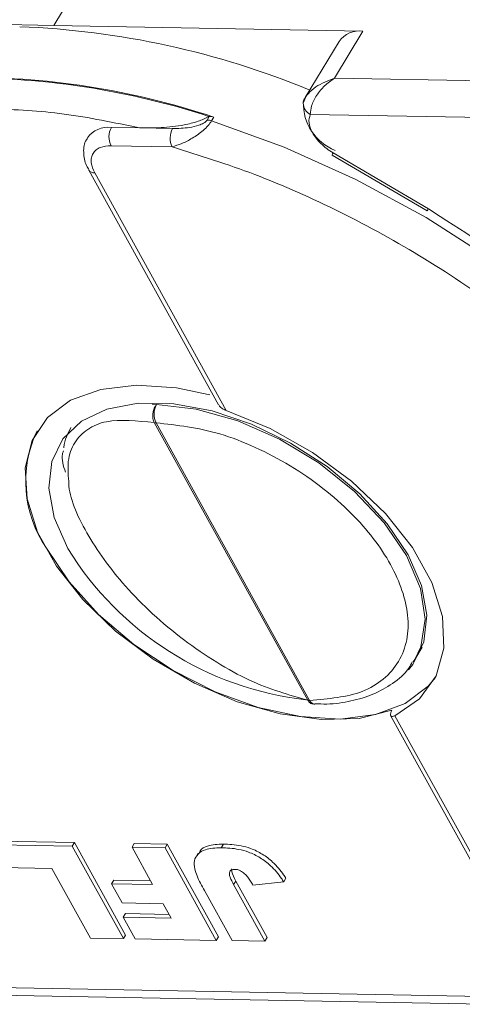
# Model space of a CAD drawing. Header units: millimetres. Extents: x 8853 to 11418, y 45 to 1005.
# Tile 130 of 256: x 9812 to 9827, y 671 to 704. Entities that reach past the tile are written whole.
import ezdxf

# ---------------------------------------------------------------- set-up
doc = ezdxf.new("R2010")
doc.units = ezdxf.units.MM

msp = doc.modelspace()

# ---------------------------------------------------------------- linework, layer by layer
at = {"color": 7, "linetype": 'Continuous', "lineweight": 15}
for p, q in [((9813.409, 704.158), (9814.428, 705.85)), ((9823.724, 703.969), (9813.409, 704.158)), ((9822.778, 702.398), (9823.724, 703.969)), ((9822.926, 703.626), (9821.797, 701.751)), ((9850.859, 701.883), (9822.778, 702.398)), ((9821.816, 701.781), (9821.731, 701.567)), ((9821.966, 701.191), (9850.837, 700.661)), ((9818.598, 701.123), (9818.526, 701.002)), ((9818.584, 701.123), (9818.598, 701.123)), ((9818.748, 701.096), (9818.676, 700.975)), ((9816.274, 700.738), (9815.33, 700.755)), ((9817.372, 700.717), (9816.274, 700.738)), ((9815.319, 700.144), (9817.361, 700.107)), ((9822.733, 699.904), (9825.906, 698.044)), ((9822.697, 699.834), (9825.87, 697.973)), ((9814.577, 699.33), (9818.91, 691.497)), ((9819.156, 691.313), (9814.773, 699.237)), ((9825.87, 697.973), (9825.87, 697.973)), ((9825.906, 698.044), (9826.304, 697.779)), ((9816.687, 691.521), (9816.837, 691.507)), ((9816.762, 690.903), (9821.884, 681.643)), ((9816.824, 690.896), (9821.946, 681.636)), ((9825.455, 683.003), (9825.704, 683.416)), ((9825.455, 683.003), (9825.401, 682.917)), ((9824.646, 681.126), (9828.978, 673.293)), ((9829.174, 673.2), (9824.791, 681.125)), ((9811.306, 676.942), (9814.1, 676.891)), ((9814.027, 676.77), (9814.1, 676.891)), ((9814.1, 676.891), (9815.807, 673.804)), ((9811.234, 676.822), (9814.027, 676.77)), ((9814.027, 676.77), (9815.735, 673.684)), ((9816.094, 676.855), (9816.021, 676.734)), ((9816.708, 675.491), (9816.021, 676.734)), ((9816.021, 676.734), (9817.12, 676.714)), ((9816.094, 676.855), (9817.193, 676.834)), ((9817.12, 676.714), (9817.193, 676.834)), ((9817.12, 676.714), (9818.828, 673.627)), ((9817.193, 676.834), (9818.9, 673.748)), ((9818.23, 676.537), (9818.157, 676.416)), ((9819.067, 676.84), (9818.995, 676.719)), ((9813.349, 676.029), (9811.655, 676.06)), ((9814.635, 673.704), (9813.349, 676.029)), ((9815.407, 675.637), (9815.334, 675.516)), ((9815.407, 675.637), (9816.64, 675.614)), ((9819.41, 675.486), (9819.483, 675.607)), ((9819.483, 675.607), (9820.528, 673.718)), ((9820.054, 675.469), (9821.082, 675.578)), ((9821.155, 675.698), (9821.082, 675.578)), ((9815.689, 674.875), (9815.334, 675.516)), ((9815.334, 675.516), (9816.708, 675.491)), ((9819.356, 673.617), (9818.432, 675.288)), ((9819.41, 675.486), (9820.455, 673.597)), ((9817.063, 674.85), (9815.689, 674.875)), ((9817.329, 674.369), (9817.063, 674.85)), ((9815.799, 674.519), (9815.726, 674.398)), ((9816.125, 673.676), (9815.726, 674.398)), ((9815.726, 674.398), (9817.329, 674.369)), ((9815.799, 674.519), (9817.261, 674.492)), ((9815.735, 673.684), (9814.635, 673.704)), ((9815.807, 673.804), (9815.735, 673.684)), ((9818.828, 673.627), (9816.125, 673.676)), ((9818.9, 673.748), (9818.828, 673.627)), ((9820.455, 673.597), (9819.356, 673.617)), ((9820.528, 673.718), (9820.455, 673.597)), ((9827.729, 671.752), (9798.859, 672.282)), ((9799.541, 672.016), (9828.077, 671.493))]:
    msp.add_line(p, q, dxfattribs=at)
at = {"color": 7, "linetype": 'Continuous', "lineweight": 15, "flags": 128}
for points in [[(9810.471, 704.151), (9811.276, 704.198), (9813.409, 704.158)], [(9818.676, 700.975), (9821.093, 700.095), (9823.489, 699.013), (9825.828, 697.746), (9828.074, 696.314), (9830.193, 694.738), (9832.152, 693.042), (9833.922, 691.252), (9835.475, 689.396), (9836.789, 687.501), (9837.842, 685.596), (9838.619, 683.711), (9839.109, 681.874), (9839.303, 680.113), (9839.199, 678.455), (9838.798, 676.925), (9838.22, 675.728)], [(9824.691, 681.305), (9823.601, 681.035), (9822.342, 680.992), (9820.967, 681.181), (9819.533, 681.592), (9818.099, 682.208), (9816.725, 683.005), (9815.466, 683.949), (9814.375, 685.001), (9813.498, 686.118), (9812.87, 687.253), (9812.517, 688.361), (9812.454, 689.394), (9812.684, 690.31), (9813.196, 691.073), (9813.971, 691.649), (9814.975, 692.015), (9816.168, 692.156), (9817.499, 692.066), (9818.61, 691.835)], [(9813.874, 686.703), (9813.427, 687.734), (9813.247, 688.716), (9813.343, 689.605), (9813.71, 690.362), (9814.333, 690.955), (9815.184, 691.358), (9816.225, 691.553), (9817.412, 691.531), (9818.693, 691.294), (9820.011, 690.851), (9821.309, 690.223), (9822.53, 689.436), (9823.621, 688.525), (9824.534, 687.531), (9825.23, 686.495), (9825.677, 685.464), (9825.857, 684.483), (9825.761, 683.594), (9825.394, 682.836), (9825.244, 682.652)], [(9816.837, 691.507), (9818.159, 691.355), (9819.549, 690.964), (9820.938, 690.355), (9822.257, 689.557), (9823.441, 688.611), (9824.431, 687.563), (9825.177, 686.465), (9825.642, 685.373), (9825.803, 684.341), (9825.652, 683.419), (9825.455, 683.003)], [(9824.791, 681.125), (9825.616, 681.689), (9826.169, 682.453), (9826.426, 683.381), (9826.377, 684.435), (9826.022, 685.569), (9825.379, 686.732), (9824.474, 687.876), (9823.347, 688.949), (9822.046, 689.907), (9820.629, 690.706), (9819.156, 691.313)], [(9813.169, 686.716), (9813.922, 685.589), (9814.905, 684.504), (9816.079, 683.504), (9817.394, 682.63), (9818.798, 681.92), (9820.233, 681.401), (9821.64, 681.094), (9822.962, 681.013), (9824.144, 681.161), (9825.138, 681.532), (9825.903, 682.109), (9826.144, 682.403)], [(9822.114, 681.507), (9822.121, 681.506), (9822.122, 681.506)]]:
    msp.add_lwpolyline(points, dxfattribs=at)
at = {"color": 7, "linetype": 'Continuous', "lineweight": 15}
for centre, radius, start, end in [((9812.755, 691.965), 13.986, 83.1286, 118.7016), ((9811.193, 675.987), 28.151, 67.5371, 87.804), ((9823.613, 703.128), 0.848, 82.5057, 144.0767), ((9810.652, 677.026), 25.395, 71.4087, 91.0234), ((9810.473, 676.202), 26.208, 71.9714, 88.2611), ((9822.024, 701.553), 0.294, 149.1512, 176.8961), ((9822.156, 701.571), 0.425, 180.3829, 243.5499), ((9823.426, 701.558), 1.692, 178.483, 248.0648), ((9818.509, 700.474), 0.528, 71.6419, 88.2358), ((9818.582, 700.595), 0.528, 71.6419, 88.2358), ((9815.221, 699.913), 0.849, 82.6007, 144.4856), ((9815.914, 700.439), 0.664, 151.5519, 206.3409), ((9817.956, 700.401), 0.664, 151.5519, 206.3409), ((9823.074, 699.683), 0.406, 146.9839, 158.2086), ((9814.756, 699.455), 0.218, 215.3239, 274.512), ((9826.247, 697.823), 0.406, 146.9839, 158.2086), ((9817.424, 691.189), 0.668, 151.5069, 205.9754), ((9816.829, 691.248), 0.352, 259.0562, 269.1925), ((9816.384, 688.946), 3.913, 154.4601, 214.7449), ((9823.042, 692.357), 10.771, 211.6586, 263.4772), ((9821.951, 681.988), 0.352, 259.0562, 269.1925), ((9822.149, 681.727), 0.223, 203.9414, 260.7886)]:
    msp.add_arc(centre, radius, start, end, dxfattribs=at)
for points, knots in [([(9821.772, 701.703), (9821.81, 701.766), (9821.895, 701.904), (9822.211, 702.179), (9822.556, 702.312), (9822.778, 702.398)], [0, 0, 0, 0, 0.2270668, 0.5015953, 1, 1, 1, 1]), ([(9822.778, 702.398), (9822.662, 702.317), (9822.433, 702.156), (9822.167, 701.83), (9821.99, 701.481), (9821.974, 701.283), (9821.966, 701.191)], [0, 0, 0, 0, 0.251519, 0.501784, 0.765632, 1, 1, 1, 1]), ([(9816.274, 700.738), (9816.512, 700.737), (9816.991, 700.737), (9817.574, 700.8), (9817.992, 700.89), (9818.207, 700.952), (9818.408, 701.026), (9818.525, 701.09), (9818.584, 701.123)], [0, 0, 0, 0, 0.3267332, 0.6580016, 0.7533566, 0.8496275, 0.9236027, 1, 1, 1, 1]), ([(9818.676, 700.975), (9818.639, 700.922), (9818.562, 700.812), (9818.396, 700.654), (9818.215, 700.513), (9817.975, 700.357), (9817.677, 700.206), (9817.466, 700.14), (9817.361, 700.107)], [0, 0, 0, 0, 0.119802, 0.251168, 0.367952, 0.501326, 0.749781, 1, 1, 1, 1]), ([(9818.526, 701.002), (9818.519, 700.993), (9818.507, 700.974), (9818.468, 700.937), (9818.384, 700.881), (9818.199, 700.806), (9817.84, 700.726), (9817.559, 700.721), (9817.372, 700.717)], [0, 0, 0, 0, 0.02892, 0.058841, 0.126521, 0.252272, 0.502811, 1, 1, 1, 1]), ([(9822.039, 700.578), (9822.077, 700.516), (9822.154, 700.391), (9822.32, 700.212), (9822.512, 700.044), (9822.659, 699.951), (9822.733, 699.904)], [0, 0, 0, 0, 0.249887, 0.499995, 0.749887, 1, 1, 1, 1]), ([(9814.539, 700.398), (9814.524, 700.381), (9814.417, 700.254), (9814.387, 699.916), (9814.445, 699.571), (9814.557, 699.382), (9814.586, 699.332)], [0, 0, 0, 0, 0.059964, 0.4522506, 0.8571976, 1, 1, 1, 1]), ([(9814.773, 699.237), (9814.723, 699.354), (9814.646, 699.533), (9814.658, 699.746), (9814.713, 699.891), (9814.815, 700.008), (9814.998, 700.119), (9815.193, 700.134), (9815.319, 700.144)], [0, 0, 0, 0, 0.239443, 0.369607, 0.5, 0.630164, 0.760557, 1, 1, 1, 1]), ([(9817.361, 700.107), (9818.281, 699.818), (9820.154, 699.231), (9822.998, 697.961), (9825.821, 696.404), (9828.52, 694.571), (9830.994, 692.535), (9833.147, 690.37), (9834.954, 688.161), (9835.843, 686.683), (9836.28, 685.956)], [0, 0, 0, 0, 0.119843, 0.244, 0.371208, 0.5, 0.628792, 0.756, 0.880157, 1, 1, 1, 1]), ([(9826.304, 697.779), (9827.445, 697.055), (9829.888, 695.506), (9833.173, 692.655), (9836.018, 689.496), (9838.093, 686.47), (9838.842, 684.583), (9839.168, 683.763)], [0, 0, 0, 0, 0.190079, 0.407052, 0.624026, 0.836613, 1, 1, 1, 1]), ([(9816.762, 690.903), (9816.744, 690.946), (9816.716, 691.012), (9816.708, 691.121), (9816.713, 691.224), (9816.739, 691.33), (9816.783, 691.432), (9816.818, 691.481), (9816.837, 691.507)], [0, 0, 0, 0, 0.24166, 0.368694, 0.499829, 0.705384, 0.84166, 1, 1, 1, 1]), ([(9818.914, 691.5), (9818.923, 691.483), (9818.948, 691.431), (9819.033, 691.364), (9819.116, 691.329), (9819.156, 691.313)], [0, 0, 0, 0, 0.203309, 0.617373, 1, 1, 1, 1]), ([(9813.906, 688.953), (9813.889, 689.181), (9813.852, 689.671), (9814.075, 690.258), (9814.51, 690.705), (9815.314, 691.057), (9816.192, 690.964), (9816.762, 690.903)], [0, 0, 0, 0, 0.151946, 0.327722, 0.504124, 0.677381, 1, 1, 1, 1]), ([(9813.748, 690.067), (9813.748, 690.069), (9813.745, 690.208), (9813.828, 690.433), (9813.928, 690.638), (9813.979, 690.74)], [0, 0, 0, 0, 0.008649, 0.505604, 1, 1, 1, 1]), ([(9816.824, 690.896), (9817.523, 690.819), (9818.597, 690.701), (9820.142, 690.098), (9821.312, 689.485), (9822.404, 688.733), (9823.632, 687.646), (9824.769, 686.167), (9825.262, 684.7), (9825.222, 683.637), (9824.949, 682.91), (9824.439, 682.328), (9823.536, 681.77), (9822.572, 681.689), (9821.946, 681.636)], [0, 0, 0, 0, 0.119771, 0.184208, 0.25, 0.315792, 0.380229, 0.5, 0.619771, 0.684208, 0.75, 0.815792, 0.880229, 1, 1, 1, 1]), ([(9813.731, 689.961), (9813.718, 689.925), (9813.645, 689.728), (9813.73, 689.464), (9813.799, 689.249)], [0, 0, 0, 0, 0.183496, 1, 1, 1, 1]), ([(9821.884, 681.643), (9821.248, 681.821), (9820.272, 682.094), (9818.833, 682.891), (9817.733, 683.641), (9816.697, 684.508), (9815.513, 685.706), (9814.427, 687.233), (9813.91, 688.441), (9813.906, 688.925), (9813.906, 688.953)], [0, 0, 0, 0, 0.1927103, 0.2962024, 0.401573, 0.5065697, 0.609032, 0.7986659, 0.9882998, 1, 1, 1, 1]), ([(9822.115, 681.52), (9822.251, 681.516), (9822.678, 681.501), (9823.338, 681.601), (9824.085, 681.821), (9824.733, 682.192), (9825.181, 682.563), (9825.334, 682.849), (9825.371, 682.919)], [0, 0, 0, 0, 0.093633, 0.294496, 0.499289, 0.709533, 0.929459, 1, 1, 1, 1]), ([(9822.046, 681.516), (9822.037, 681.518), (9822.008, 681.522), (9821.948, 681.555), (9821.909, 681.608), (9821.884, 681.643)], [0, 0, 0, 0, 0.144463, 0.439263, 1, 1, 1, 1]), ([(9822.047, 681.521), (9822.07, 681.512), (9822.095, 681.503), (9822.12, 681.507), (9822.122, 681.508)], [0, 0, 0, 0, 0.915848, 1, 1, 1, 1]), ([(9824.791, 681.125), (9824.76, 681.113), (9824.699, 681.089), (9824.645, 681.11), (9824.633, 681.17), (9824.656, 681.243), (9824.683, 681.291), (9824.691, 681.305)], [0, 0, 0, 0, 0.238951, 0.478398, 0.703727, 0.911587, 1, 1, 1, 1]), ([(9818.432, 675.288), (9818.388, 675.37), (9818.257, 675.613), (9818.101, 675.958), (9818.076, 676.297), (9818.211, 676.516), (9818.493, 676.699), (9818.806, 676.711), (9818.995, 676.719)], [0, 0, 0, 0, 0.11362, 0.335894, 0.475067, 0.614217, 0.767404, 1, 1, 1, 1]), ([(9818.244, 676.529), (9818.259, 676.56), (9818.313, 676.672), (9818.573, 676.815), (9818.881, 676.831), (9819.067, 676.84)], [0, 0, 0, 0, 0.1320754, 0.4767114, 1, 1, 1, 1]), ([(9818.995, 676.719), (9819.09, 676.715), (9819.376, 676.705), (9819.823, 676.627), (9820.303, 676.394), (9820.696, 676.089), (9820.936, 675.802), (9821.057, 675.617), (9821.082, 675.578)], [0, 0, 0, 0, 0.128183, 0.3875359, 0.5496914, 0.711944, 0.9385219, 1, 1, 1, 1]), ([(9819.067, 676.84), (9819.162, 676.836), (9819.449, 676.825), (9819.896, 676.748), (9820.375, 676.515), (9820.768, 676.21), (9821.009, 675.922), (9821.129, 675.738), (9821.155, 675.698)], [0, 0, 0, 0, 0.128183, 0.387536, 0.549691, 0.711944, 0.938522, 1, 1, 1, 1]), ([(9819.41, 675.486), (9819.367, 675.569), (9819.303, 675.69), (9819.262, 675.838), (9819.27, 675.919), (9819.31, 675.97), (9819.373, 675.994), (9819.424, 675.996), (9819.447, 675.996)], [0, 0, 0, 0, 0.372716, 0.548628, 0.683692, 0.793503, 0.903383, 1, 1, 1, 1]), ([(9819.342, 676.012), (9819.343, 675.98), (9819.346, 675.855), (9819.424, 675.713), (9819.483, 675.607)], [0, 0, 0, 0, 0.252154, 1, 1, 1, 1]), ([(9819.447, 675.996), (9819.469, 675.995), (9819.505, 675.993), (9819.565, 675.981), (9819.606, 675.965), (9819.629, 675.954), (9819.633, 675.952)], [0, 0, 0, 0, 0.364246, 0.622323, 0.945339, 1, 1, 1, 1]), ([(9819.633, 675.952), (9819.682, 675.92), (9819.782, 675.857), (9819.892, 675.73), (9819.978, 675.602), (9820.029, 675.514), (9820.054, 675.469)], [0, 0, 0, 0, 0.243238, 0.486568, 0.742114, 1, 1, 1, 1])]:
    msp.add_open_spline(points, degree=3, knots=knots, dxfattribs=at)
for points in [[(9816.274, 700.738), (9815.424, 700.915), (9813.724, 701.271), (9812.134, 701.347), (9811.339, 701.386)], [(9821.966, 701.191), (9821.94, 701.1), (9821.887, 700.919), (9821.988, 700.692), (9822.039, 700.578)]]:
    msp.add_open_spline(points, degree=3, dxfattribs=at)

doc.saveas('drawing.dxf')
